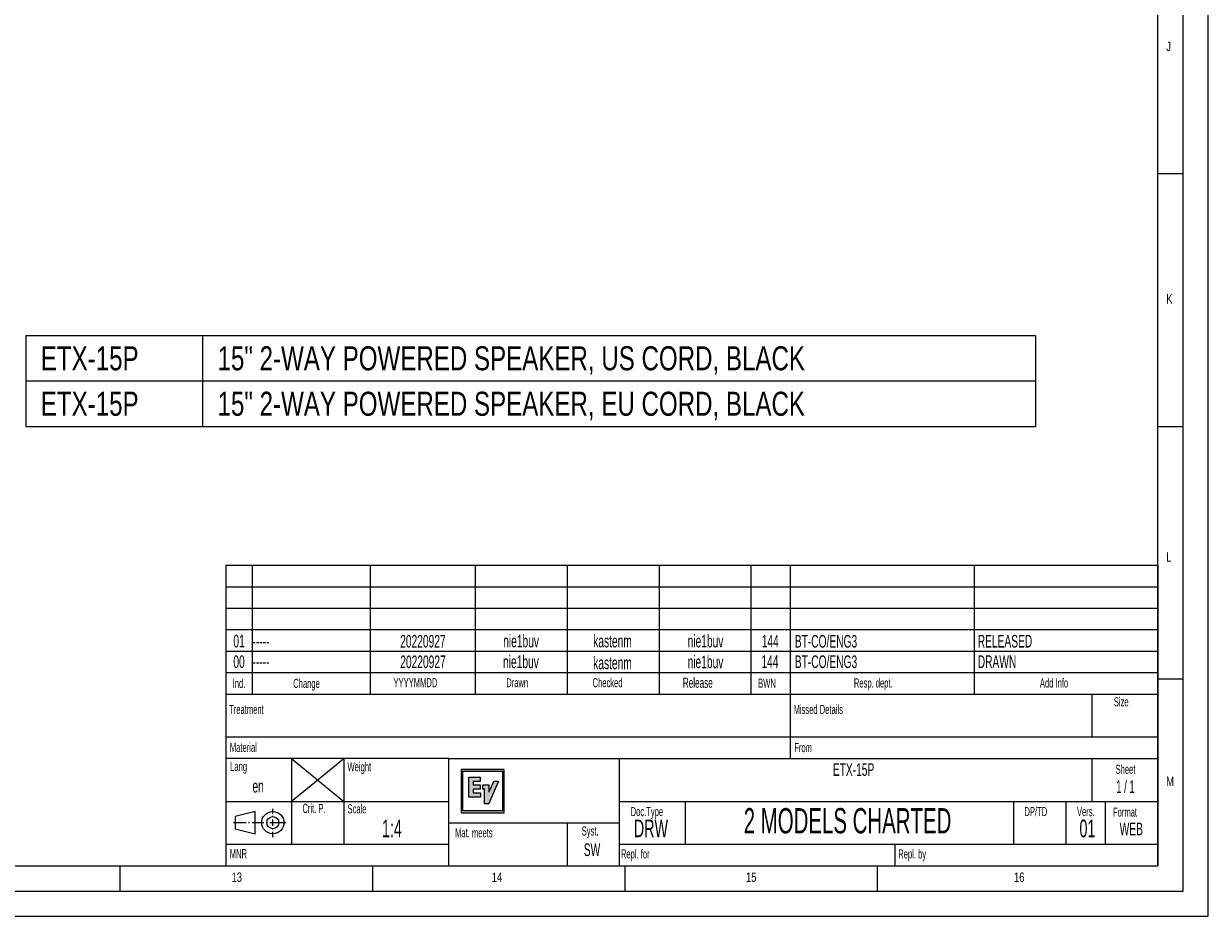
# Model space of a CAD drawing. Header units: millimetres. Extents: x 0 to 841, y 0 to 594.
# Tile 14 of 23: x 606 to 841, y 0 to 177. Entities that reach past the tile are written whole.
import ezdxf

# ---------------------------------------------------------------- set-up
doc = ezdxf.new("R2010")
doc.units = ezdxf.units.MM
doc.layers.add('FORMAT', color=7, linetype='Continuous')
doc.layers.add('SLD-0', color=7, linetype='Continuous')
doc.styles.add('SLDTEXTSTYLE0', font='TXT', dxfattribs={"width": 0.75})
doc.styles.add('SLDTEXTSTYLE1', font='TXT', dxfattribs={"width": 0.605})
doc.styles.add('SLDTEXTSTYLE2', font='TXT', dxfattribs={"width": 0.563})

# ---------------------------------------------------------------- blocks, each defined once
blk = doc.blocks.new('Block2')
at = {"linetype": 'Continuous', "true_color": 0xffffff}
h = blk.add_hatch(color=7, dxfattribs=at)
h.paths.add_polyline_path([(0, 8.56), (0, 0), (8.49, 0), (8.49, 8.56)], flags=0)
h.paths.add_polyline_path([(8.17, 8.26), (8.17, 0.36), (0.28, 0.36), (0.28, 8.26)], flags=0)
for points in [[(1.49, 3.09), (1.49, 3.1), (1.49, 3.1), (1.49, 3.11), (1.48, 3.11), (1.48, 7.01), (1.49, 7.01), (1.49, 7.02), (1.49, 7.02), (1.49, 7.03), (1.5, 7.03), (1.5, 7.03), (1.51, 7.04), (1.52, 7.04), (3.73, 7.04), (3.73, 7.04), (3.74, 7.03), (3.74, 7.03), (3.75, 7.03), (3.75, 7.02), (3.76, 7.02), (3.76, 7.01), (3.76, 7.01), (3.76, 7), (3.76, 6.24), (3.76, 6.23), (3.76, 6.23), (3.75, 6.22), (3.75, 6.22), (3.74, 6.21), (3.74, 6.21), (3.73, 6.21), (3.73, 6.21), (2.39, 6.21), (2.39, 6.21), (2.38, 6.2), (2.37, 6.2), (2.37, 6.2), (2.36, 6.19), (2.36, 6.19), (2.36, 6.18), (2.36, 6.17), (2.36, 5.54), (2.36, 5.54), (2.36, 5.53), (2.36, 5.53), (2.36, 5.53), (2.37, 5.52), (2.37, 5.52), (2.38, 5.51), (2.39, 5.51), (2.39, 5.51), (3.73, 5.51), (3.73, 5.51), (3.74, 5.51), (3.74, 5.51), (3.75, 5.5), (3.75, 5.5), (3.76, 5.49), (3.76, 5.49), (3.76, 5.48), (3.76, 5.48), (3.76, 4.7), (3.76, 4.69), (3.76, 4.69), (3.75, 4.68), (3.75, 4.68), (3.74, 4.67), (3.74, 4.67), (3.73, 4.67), (3.73, 4.67), (2.38, 4.67), (2.38, 4.67), (2.37, 4.66), (2.36, 4.66), (2.36, 4.66), (2.36, 4.65), (2.35, 4.65), (2.35, 4.64), (2.35, 4.63), (2.35, 3.97), (2.35, 3.96), (2.35, 3.96), (2.35, 3.96), (2.36, 3.95), (2.36, 3.95), (2.36, 3.94), (2.37, 3.94), (2.38, 3.94), (2.38, 3.94), (3.73, 3.94), (3.74, 3.94), (3.75, 3.94), (3.75, 3.93), (3.76, 3.93), (3.76, 3.92), (3.76, 3.92), (3.77, 3.91), (3.77, 3.91), (3.77, 3.9), (3.77, 3.11), (3.77, 3.11), (3.76, 3.1), (3.76, 3.09), (3.76, 3.09), (3.75, 3.09), (3.75, 3.08), (3.74, 3.08), (3.73, 3.08), (1.52, 3.08), (1.51, 3.08), (1.5, 3.08), (1.5, 3.09), (1.49, 3.09)], [(7.36, 6.23), (7.36, 6.23), (7.36, 6.22), (7.36, 6.22), (5.48, 1.81), (5.48, 1.8), (5.48, 1.8), (5.47, 1.79), (5.47, 1.79), (5.46, 1.79), (5.45, 1.79), (4.66, 1.79), (4.65, 1.79), (4.64, 1.79), (4.64, 1.79), (4.63, 1.8), (4.63, 1.8), (4.63, 1.81), (4.63, 1.81), (4.63, 1.82), (4.63, 1.82), (4.62, 1.83), (4.62, 1.83), (4.62, 4.65), (4.29, 4.65), (4.29, 4.65), (4.28, 4.66), (4.28, 4.66), (4.27, 4.66), (4.27, 4.67), (4.26, 4.67), (4.26, 4.68), (4.26, 4.69), (4.26, 4.69), (4.26, 4.69), (4.26, 4.7), (4.26, 5.48), (4.26, 5.48), (4.26, 5.49), (4.27, 5.49), (4.27, 5.5), (4.27, 5.5), (4.28, 5.5), (4.29, 5.51), (4.29, 5.51), (5.42, 5.51), (5.42, 5.51), (5.43, 5.5), (5.44, 5.5), (5.44, 5.5), (5.45, 5.49), (5.45, 5.49), (5.45, 5.48), (5.45, 5.48), (5.45, 5.47), (5.45, 5.47), (5.45, 5.46), (5.45, 4.14), (5.45, 4.14), (5.46, 4.13), (5.46, 4.13), (5.46, 4.12), (5.47, 4.12), (5.47, 4.12), (5.48, 4.12), (5.48, 4.12), (5.49, 4.12), (5.5, 4.12), (5.5, 4.12), (5.51, 4.13), (5.51, 4.13), (5.51, 4.14), (6.42, 6.25), (6.42, 6.26), (6.43, 6.26), (6.43, 6.27), (6.44, 6.27), (6.44, 6.27), (6.45, 6.27), (7.33, 6.27), (7.33, 6.27), (7.34, 6.27), (7.34, 6.27), (7.35, 6.27), (7.35, 6.26), (7.36, 6.26), (7.36, 6.25), (7.36, 6.25), (7.36, 6.24), (7.36, 6.24), (7.36, 6.24)]]:
    blk.add_hatch(color=7, dxfattribs=at).paths.add_polyline_path(points, flags=0)
at = {"layer": 'SLD-0', "color": 7, "true_color": 0xffffff}
for p, q in [((8.49, 8.56), (0, 8.56)), ((0, 8.56), (0, 0)), ((0.28, 0.36), (0.28, 8.26)), ((0.28, 8.26), (8.17, 8.26)), ((8.17, 8.26), (8.17, 0.36)), ((8.49, 0), (8.49, 8.56)), ((1.48, 3.11), (1.48, 7.01)), ((1.48, 7.01), (1.49, 7.01)), ((1.49, 7.02), (1.49, 7.03)), ((1.49, 7.03), (1.5, 7.03)), ((1.49, 7.01), (1.49, 7.02)), ((1.49, 7.02), (1.49, 7.02)), ((1.5, 7.03), (1.51, 7.04)), ((1.5, 7.03), (1.5, 7.03)), ((1.51, 7.04), (1.52, 7.04)), ((1.52, 7.04), (3.73, 7.04)), ((2.37, 6.2), (2.36, 6.19)), ((2.36, 6.19), (2.36, 6.19)), ((2.36, 6.19), (2.36, 6.18)), ((2.36, 6.18), (2.36, 6.17)), ((2.36, 6.17), (2.36, 5.54)), ((2.36, 5.54), (2.36, 5.54)), ((2.36, 5.54), (2.36, 5.53)), ((2.36, 5.53), (2.36, 5.53)), ((2.36, 5.53), (2.36, 5.53)), ((2.36, 5.53), (2.37, 5.52)), ((2.38, 6.2), (2.37, 6.2)), ((2.37, 6.2), (2.37, 6.2)), ((2.37, 5.52), (2.37, 5.52)), ((2.37, 5.52), (2.38, 5.51)), ((2.39, 6.21), (2.38, 6.2)), ((2.38, 5.51), (2.39, 5.51)), ((3.73, 6.21), (2.39, 6.21)), ((2.39, 6.21), (2.39, 6.21)), ((2.39, 5.51), (2.39, 5.51)), ((2.39, 5.51), (3.73, 5.51)), ((3.73, 7.04), (3.73, 7.04)), ((3.73, 7.04), (3.74, 7.03)), ((3.74, 6.21), (3.73, 6.21)), ((3.73, 6.21), (3.73, 6.21)), ((3.73, 5.51), (3.73, 5.51)), ((3.73, 5.51), (3.74, 5.51)), ((3.74, 7.03), (3.74, 7.03)), ((3.74, 7.03), (3.75, 7.03)), ((3.75, 6.22), (3.74, 6.21)), ((3.74, 6.21), (3.74, 6.21)), ((3.74, 5.51), (3.74, 5.51)), ((3.74, 5.51), (3.75, 5.5)), ((3.75, 7.03), (3.75, 7.02)), ((3.75, 7.02), (3.76, 7.02)), ((3.76, 6.23), (3.75, 6.22)), ((3.75, 6.22), (3.75, 6.22)), ((3.75, 5.5), (3.75, 5.5)), ((3.75, 5.5), (3.76, 5.49)), ((3.76, 7.02), (3.76, 7.01)), ((3.76, 7.01), (3.76, 7.01)), ((3.76, 7.01), (3.76, 7)), ((3.76, 7), (3.76, 6.24)), ((3.76, 6.24), (3.76, 6.23)), ((3.76, 6.23), (3.76, 6.23)), ((3.76, 5.49), (3.76, 5.49)), ((3.76, 5.49), (3.76, 5.48)), ((3.76, 5.48), (3.76, 5.48)), ((3.76, 5.48), (3.76, 4.7)), ((3.76, 4.7), (3.76, 4.69)), ((4.26, 5.48), (4.26, 5.49)), ((4.26, 5.49), (4.27, 5.49)), ((4.26, 4.7), (4.26, 5.48)), ((4.26, 5.48), (4.26, 5.48)), ((4.26, 4.69), (4.26, 4.7)), ((4.27, 5.49), (4.27, 5.5)), ((4.27, 5.5), (4.27, 5.5)), ((4.27, 5.5), (4.28, 5.5)), ((4.28, 5.5), (4.29, 5.51)), ((4.29, 5.51), (4.29, 5.51)), ((4.29, 5.51), (5.42, 5.51)), ((5.42, 5.51), (5.42, 5.51)), ((5.42, 5.51), (5.43, 5.5)), ((5.43, 5.5), (5.44, 5.5)), ((5.44, 5.5), (5.44, 5.5)), ((5.44, 5.5), (5.45, 5.49)), ((5.45, 5.49), (5.45, 5.49)), ((5.45, 5.49), (5.45, 5.48)), ((5.45, 5.48), (5.45, 5.48)), ((5.45, 5.48), (5.45, 5.47)), ((5.45, 5.47), (5.45, 5.47)), ((5.45, 5.47), (5.45, 5.46)), ((5.45, 5.46), (5.45, 4.14)), ((7.36, 6.22), (5.48, 1.81)), ((5.51, 4.14), (6.42, 6.25)), ((6.42, 6.25), (6.42, 6.26)), ((6.42, 6.26), (6.43, 6.26)), ((6.43, 6.26), (6.43, 6.27)), ((6.43, 6.27), (6.44, 6.27)), ((6.44, 6.27), (6.44, 6.27)), ((6.44, 6.27), (6.45, 6.27)), ((6.45, 6.27), (7.33, 6.27)), ((7.33, 6.27), (7.33, 6.27)), ((7.33, 6.27), (7.34, 6.27)), ((7.34, 6.27), (7.34, 6.27)), ((7.34, 6.27), (7.35, 6.27)), ((7.35, 6.27), (7.35, 6.26)), ((7.35, 6.26), (7.36, 6.26)), ((7.36, 6.26), (7.36, 6.25)), ((7.36, 6.25), (7.36, 6.25)), ((7.36, 6.25), (7.36, 6.24)), ((7.36, 6.24), (7.36, 6.24)), ((7.36, 6.24), (7.36, 6.24)), ((7.36, 6.24), (7.36, 6.23)), ((7.36, 6.23), (7.36, 6.22)), ((7.36, 6.23), (7.36, 6.23)), ((7.36, 6.22), (7.36, 6.22)), ((1.49, 3.11), (1.48, 3.11)), ((1.49, 3.1), (1.49, 3.11)), ((1.49, 3.1), (1.49, 3.1)), ((1.49, 3.09), (1.49, 3.1)), ((1.5, 3.09), (1.49, 3.09)), ((1.49, 3.09), (1.49, 3.09)), ((1.5, 3.08), (1.5, 3.09)), ((1.51, 3.08), (1.5, 3.08)), ((1.52, 3.08), (1.51, 3.08)), ((3.73, 3.08), (1.52, 3.08)), ((2.36, 4.65), (2.35, 4.65)), ((2.35, 4.65), (2.35, 4.64)), ((2.35, 4.64), (2.35, 4.63)), ((2.35, 4.63), (2.35, 3.97)), ((2.35, 3.97), (2.35, 3.96)), ((2.35, 3.96), (2.35, 3.96)), ((2.35, 3.96), (2.35, 3.96)), ((2.35, 3.96), (2.36, 3.95)), ((2.37, 4.66), (2.36, 4.66)), ((2.36, 4.66), (2.36, 4.66)), ((2.36, 4.66), (2.36, 4.65)), ((2.36, 3.95), (2.36, 3.95)), ((2.36, 3.95), (2.36, 3.94)), ((2.36, 3.94), (2.37, 3.94)), ((2.38, 4.67), (2.37, 4.66)), ((2.37, 3.94), (2.38, 3.94)), ((3.73, 4.67), (2.38, 4.67)), ((2.38, 4.67), (2.38, 4.67)), ((2.38, 3.94), (2.38, 3.94)), ((2.38, 3.94), (3.73, 3.94)), ((3.74, 4.67), (3.73, 4.67)), ((3.73, 4.67), (3.73, 4.67)), ((3.73, 3.94), (3.74, 3.94)), ((3.74, 3.08), (3.73, 3.08)), ((3.75, 4.68), (3.74, 4.67)), ((3.74, 4.67), (3.74, 4.67)), ((3.74, 3.94), (3.75, 3.94)), ((3.75, 3.08), (3.74, 3.08)), ((3.76, 4.69), (3.75, 4.68)), ((3.75, 4.68), (3.75, 4.68)), ((3.75, 3.94), (3.75, 3.93)), ((3.75, 3.93), (3.76, 3.93)), ((3.76, 3.09), (3.75, 3.09)), ((3.75, 3.09), (3.75, 3.08)), ((3.76, 4.69), (3.76, 4.69)), ((3.76, 3.93), (3.76, 3.92)), ((3.76, 3.92), (3.76, 3.92)), ((3.76, 3.92), (3.77, 3.91)), ((3.77, 3.11), (3.76, 3.1)), ((3.76, 3.1), (3.76, 3.09)), ((3.76, 3.09), (3.76, 3.09)), ((3.77, 3.91), (3.77, 3.91)), ((3.77, 3.91), (3.77, 3.9)), ((3.77, 3.9), (3.77, 3.11)), ((3.77, 3.11), (3.77, 3.11)), ((4.26, 4.68), (4.26, 4.69)), ((4.26, 4.69), (4.26, 4.69)), ((4.26, 4.69), (4.26, 4.69)), ((4.26, 4.67), (4.26, 4.68)), ((4.27, 4.67), (4.26, 4.67)), ((4.27, 4.66), (4.27, 4.67)), ((4.28, 4.66), (4.27, 4.66)), ((4.29, 4.65), (4.28, 4.66)), ((4.28, 4.66), (4.28, 4.66)), ((4.62, 4.65), (4.29, 4.65)), ((4.29, 4.65), (4.29, 4.65)), ((4.62, 1.83), (4.62, 4.65)), ((5.45, 4.14), (5.45, 4.14)), ((5.45, 4.14), (5.46, 4.13)), ((5.46, 4.13), (5.46, 4.13)), ((5.46, 4.13), (5.46, 4.12)), ((5.46, 4.12), (5.47, 4.12)), ((5.47, 4.12), (5.47, 4.12)), ((5.47, 4.12), (5.48, 4.12)), ((5.48, 4.12), (5.48, 4.12)), ((5.48, 4.12), (5.49, 4.12)), ((5.49, 4.12), (5.5, 4.12)), ((5.5, 4.12), (5.51, 4.13)), ((5.5, 4.12), (5.5, 4.12)), ((5.51, 4.13), (5.51, 4.14)), ((5.51, 4.13), (5.51, 4.13)), ((0, 0), (8.49, 0)), ((8.17, 0.36), (0.28, 0.36)), ((4.63, 1.82), (4.62, 1.83)), ((4.62, 1.83), (4.62, 1.83)), ((4.63, 1.81), (4.63, 1.82)), ((4.63, 1.82), (4.63, 1.82)), ((4.63, 1.8), (4.63, 1.81)), ((4.63, 1.81), (4.63, 1.81)), ((4.64, 1.79), (4.63, 1.8)), ((4.63, 1.8), (4.63, 1.8)), ((4.65, 1.79), (4.64, 1.79)), ((4.64, 1.79), (4.64, 1.79)), ((4.66, 1.79), (4.65, 1.79)), ((5.45, 1.79), (4.66, 1.79)), ((5.46, 1.79), (5.45, 1.79)), ((5.47, 1.79), (5.46, 1.79)), ((5.48, 1.8), (5.47, 1.79)), ((5.47, 1.79), (5.47, 1.79)), ((5.48, 1.81), (5.48, 1.8)), ((5.48, 1.8), (5.48, 1.8))]:
    blk.add_line(p, q, dxfattribs=at)
blk = doc.blocks.new('SW_TABLEANNOTATION_0')
at = {"layer": 'SLD-0', "color": 0}
for p, q in [((0, 0), (0, -9)), ((0, 0), (35, 0)), ((35, 0), (35, -9)), ((35, 0), (200, 0)), ((200, 0), (200, -9)), ((0, -9), (0, -18)), ((0, -9), (35, -9)), ((35, -9), (35, -18)), ((35, -9), (200, -9)), ((200, -9), (200, -18)), ((0, -18), (35, -18)), ((35, -18), (200, -18))]:
    blk.add_line(p, q, dxfattribs=at)
at = {"layer": 'SLD-0', "color": 0, "attachment_point": 1, "style": 'SLDTEXTSTYLE0'}
for s, insert, char_height in [('ETX-15P', (3, -2.13), 4.762), ('15" 2-WAY POWERED SPEAKER, US CORD, BLACK', (38, -2.13), 4.7625), ('ETX-15P', (3, -11.13), 4.762), ('15" 2-WAY POWERED SPEAKER, EU CORD, BLACK', (38, -11.13), 4.7625)]:
    blk.add_mtext(s, dxfattribs=dict(at, insert=insert, char_height=char_height))

msp = doc.modelspace()

# ---------------------------------------------------------------- linework, layer by layer
at = {"color": 7, "linetype": 'Continuous', "lineweight": 18}
for p, q in [((841.000004, 0.00001), (841.000004, 594.00001)), ((0.000004, 0.00001), (841.000004, 0.00001))]:
    msp.add_line(p, q, dxfattribs=at)
at = {"layer": 'FORMAT'}
for p, q in [((836.000004, 5.00001), (836.000004, 589.00001)), ((831.000004, 10.00001), (831.000004, 584.00001)), ((836, 147), (831, 147)), ((831, 97), (836, 97)), ((646.400004, 69.50001), (646.400004, 14.25001)), ((646.400004, 69.50001), (831.000004, 69.50001)), ((646.400004, 69.50001), (831.000004, 69.50001)), ((646.400004, 69.50001), (831.000004, 69.50001)), ((651.600004, 69.50001), (651.600004, 44.00001)), ((675.000004, 69.50001), (675.000004, 44.00001)), ((695.800004, 69.50001), (695.800004, 44.00001)), ((714.000004, 69.50001), (714.000004, 44.00001)), ((732.200004, 69.50001), (732.200004, 44.00001)), ((758.200004, 69.50001), (758.200004, 44.00001)), ((794.600004, 69.50001), (794.600004, 44.00001)), ((831.000004, 69.50001), (831.000004, 10.00001)), ((646.400004, 65.25001), (831.000004, 65.25001)), ((646.400004, 65.25001), (831.000004, 65.25001)), ((758.200004, 65.25001), (758.200004, 44.00001)), ((646.400004, 61.00001), (831.000004, 61.00001)), ((646.400004, 56.75001), (831.000004, 56.75001)), ((646.400004, 52.50001), (831.000004, 52.50001)), ((646.400004, 48.25001), (831.000004, 48.25001)), ((831, 47), (836, 47)), ((646.400004, 44.00001), (831.000004, 44.00001)), ((758.200004, 44.00001), (758.200004, 31.25001)), ((646.400004, 35.50001), (831.000004, 35.50001)), ((690.600004, 31.25001), (646.400004, 31.25001)), ((659.400004, 31.25001), (659.400004, 14.25001)), ((669.800004, 31.25001), (669.800004, 14.25001)), ((690.600004, 18.50001), (690.600004, 31.25001)), ((690.600004, 31.25001), (724.400004, 31.25001)), ((724.400004, 18.50001), (724.400004, 31.25001)), ((724.400004, 31.25001), (831.000004, 31.25001)), ((818.000004, 22.75001), (818.000004, 31.25001)), ((646.400004, 22.75001), (690.600004, 22.75001)), ((655.718141, 20.36832), (655.718141, 21.29632)), ((724.400004, 22.75001), (831.000004, 22.75001)), ((737.400004, 22.75001), (737.400004, 14.25001)), ((802.400004, 22.75001), (802.400004, 14.25001)), ((812.800004, 22.75001), (812.800004, 14.25001)), ((820.600004, 22.75001), (820.600004, 14.25001)), ((652.238141, 20.74432), (648.238141, 19.74432)), ((648.238141, 19.74432), (648.238141, 17.34432)), ((652.238141, 16.34432), (652.238141, 20.74432)), ((655.718141, 19.64832), (655.718141, 19.88832)), ((655.718141, 17.91232), (655.718141, 19.16832)), ((647.901895, 18.54432), (650.398141, 18.54432)), ((648.238141, 17.34432), (652.238141, 16.34432)), ((650.878141, 18.54432), (651.118141, 18.54432)), ((651.598141, 18.54432), (653.934141, 18.54432)), ((654.414141, 18.54432), (654.654141, 18.54432)), ((655.134141, 18.54432), (658.301895, 18.54432)), ((655.718141, 17.19232), (655.718141, 17.43232)), ((655.718141, 15.69632), (655.718141, 16.71232)), ((690.600004, 10.00001), (690.600004, 18.50001)), ((690.600004, 18.50001), (724.400004, 18.50001)), ((714.000004, 18.50001), (714.000004, 10.00001)), ((724.400004, 10.00001), (724.400004, 18.50001)), ((646.400004, 14.25001), (646.400004, 10.00001)), ((646.400004, 14.25001), (690.600004, 14.25001)), ((724.400004, 14.25001), (831.000004, 14.25001)), ((779.000004, 10.00001), (779.000004, 14.25001)), ((20.000004, 10.00001), (831.000004, 10.00001)), ((625.500004, 5.00001), (625.500004, 10.00001)), ((646.400004, 10.00001), (831.000004, 10.00001)), ((675.500004, 5.00001), (675.500004, 10.00001)), ((725.500004, 5.00001), (725.500004, 10.00001)), ((775.500004, 5.00001), (775.500004, 10.00001)), ((15.000004, 5.00001), (836.000004, 5.00001))]:
    msp.add_line(p, q, dxfattribs=at)
at = {"layer": 'FORMAT', "lineweight": 18}
for p, q in [((750.400004, 69.50001), (750.400004, 44.00001)), ((818.000004, 35.50001), (818.000004, 44.00001)), ((659.315259, 22.75001), (669.800004, 31.25001)), ((659.400004, 31.25001), (669.800004, 22.75001))]:
    msp.add_line(p, q, dxfattribs=at)
at = {"layer": 'FORMAT', "color": 7}
for p, q in [((655.718141, 20.36832), (655.718141, 21.29632)), ((652.238141, 20.74432), (648.238141, 19.74432)), ((648.238141, 19.74432), (648.238141, 17.34432)), ((652.238141, 16.34432), (652.238141, 20.74432)), ((655.718141, 19.64832), (655.718141, 19.88832)), ((655.718141, 17.91232), (655.718141, 19.16832)), ((647.901895, 18.54432), (650.398141, 18.54432)), ((648.238141, 17.34432), (652.238141, 16.34432)), ((650.878141, 18.54432), (651.118141, 18.54432)), ((651.598141, 18.54432), (653.934141, 18.54432)), ((654.414141, 18.54432), (654.654141, 18.54432)), ((655.134141, 18.54432), (658.301895, 18.54432)), ((655.718141, 17.19232), (655.718141, 17.43232)), ((655.718141, 15.69632), (655.718141, 16.71232))]:
    msp.add_line(p, q, dxfattribs=at)
for radius in [2.2, 1.2]:
    msp.add_circle((655.718141, 18.54432), radius, dxfattribs=at)
at = {"layer": 'FORMAT'}
for radius in [2.2, 1.2]:
    msp.add_circle((655.718141, 18.54432), radius, dxfattribs=at)

# ---------------------------------------------------------------- block references
at = {"color": 7, "linetype": 'Continuous'}
msp.add_blockref('Block2', (693.042589, 20.504688), dxfattribs=at)
at = {"layer": 'SLD-0'}
msp.add_blockref('SW_TABLEANNOTATION_0', (606.757768, 114.982451), dxfattribs=at)

# ---------------------------------------------------------------- texts
at = {"layer": 'FORMAT'}
for s, insert, char_height, attachment_point, style in [('J', (832.666652, 173.168024), 1.852083, 1, 'SLDTEXTSTYLE0'), ('K', (832.666652, 123.168024), 1.852083, 1, 'SLDTEXTSTYLE0'), ('L', (832.666652, 72.065467), 1.852083, 1, 'SLDTEXTSTYLE0'), ('01', (649.016427, 55.722902), 2.5, 2, 'SLDTEXTSTYLE1'), ('-----', (651.682407, 55.722902), 2.5, 1, 'SLDTEXTSTYLE1'), ('20220927', (685.436759, 55.699697), 2.5, 2, 'SLDTEXTSTYLE1'), ('nie1buv', (704.885687, 55.742602), 2.5, 2, 'SLDTEXTSTYLE1'), ('kastenm', (722.992547, 55.733625), 2.5, 2, 'SLDTEXTSTYLE1'), ('nie1buv', (741.40856, 55.730761), 2.5, 2, 'SLDTEXTSTYLE1'), ('144', (754.237084, 55.718428), 2.5, 2, 'SLDTEXTSTYLE1'), ('BT-CO/ENG3', (759.093886, 55.688725), 2.5, 1, 'SLDTEXTSTYLE1'), ('RELEASED', (795.330257, 55.711933), 2.5, 1, 'SLDTEXTSTYLE1'), ('00', (649.016427, 51.659683), 2.5, 2, 'SLDTEXTSTYLE1'), ('20220927', (685.451369, 51.632377), 2.5, 2, 'SLDTEXTSTYLE1'), ('nie1buv', (704.857914, 51.633034), 2.5, 2, 'SLDTEXTSTYLE1'), ('kastenm', (722.991505, 51.416095), 2.5, 2, 'SLDTEXTSTYLE1'), ('nie1buv', (741.401402, 51.615594), 2.5, 2, 'SLDTEXTSTYLE1'), ('144', (754.172693, 51.671063), 2.5, 2, 'SLDTEXTSTYLE1'), ('BT-CO/ENG3', (759.100773, 51.64782), 2.5, 1, 'SLDTEXTSTYLE1'), ('DRAWN', (795.330257, 51.658704), 2.5, 1, 'SLDTEXTSTYLE1'), ('-----', (651.682407, 51.659683), 2.5, 1, 'SLDTEXTSTYLE1'), ('Ind.', (649.010233, 47.016592), 1.8, 2, 'SLDTEXTSTYLE1'), ('Change', (659.756361, 47.016592), 1.8, 1, 'SLDTEXTSTYLE1'), ('YYYYMMDD', (679.613034, 47.148371), 1.8, 1, 'SLDTEXTSTYLE1'), ('Drawn', (701.940831, 47.148371), 1.8, 1, 'SLDTEXTSTYLE1'), ('Checked', (719.04147, 47.148371), 1.8, 1, 'SLDTEXTSTYLE1'), ('Release', (736.918277, 47.238217), 2, 1, 'SLDTEXTSTYLE1'), ('BWN', (751.836177, 47.038181), 1.8, 1, 'SLDTEXTSTYLE1'), ('Resp. dept.', (770.794818, 47.09218), 1.8, 1, 'SLDTEXTSTYLE1'), ('Add Info', (807.64114, 47.09218), 1.8, 1, 'SLDTEXTSTYLE1'), ('Size', (822.290998, 43.364301), 1.8, 1, 'SLDTEXTSTYLE1'), ('Treatment', (647.054143, 41.856554), 1.8, 1, 'SLDTEXTSTYLE1'), ('Missed Details', (758.854143, 41.856554), 1.8, 1, 'SLDTEXTSTYLE1'), ('Material', (647.191079, 34.344155), 1.8, 1, 'SLDTEXTSTYLE1'), ('From', (758.991079, 34.294979), 1.8, 1, 'SLDTEXTSTYLE1'), ('Lang', (647.259119, 30.587436), 1.8, 1, 'SLDTEXTSTYLE1'), ('Weight', (670.503742, 30.497715), 1.8, 1, 'SLDTEXTSTYLE1'), ('ETX-15P', (770.734987, 30.300461), 2.5, 2, 'SLDTEXTSTYLE1'), ('Sheet', (824.598581, 30.014879), 1.8, 2, 'SLDTEXTSTYLE1'), ('en', (652.79583, 27.01246), 2.5, 2, 'SLDTEXTSTYLE1'), ('1 / 1', (824.588787, 26.929719), 2.5, 2, 'SLDTEXTSTYLE2'), ('M', (832.666652, 27.653268), 1.852083, 1, 'SLDTEXTSTYLE0'), ('Crit. P.', (661.578638, 22.258758), 1.8, 1, 'SLDTEXTSTYLE1'), ('Scale', (670.503742, 22.174478), 1.8, 1, 'SLDTEXTSTYLE1'), ('Doc.Type', (726.585513, 21.625571), 1.8, 1, 'SLDTEXTSTYLE1'), ('2 MODELS CHARTED', (769.544167, 21.416215), 5, 2, 'SLDTEXTSTYLE1'), ('DP/TD', (804.585513, 21.625571), 1.8, 1, 'SLDTEXTSTYLE1'), ('Vers.', (814.985513, 21.625571), 1.8, 1, 'SLDTEXTSTYLE1'), ('Format', (822.119126, 21.532246), 1.8, 1, 'SLDTEXTSTYLE1'), ('1:4', (679.295717, 19.120597), 3.5, 2, 'SLDTEXTSTYLE1'), ('DRW', (730.605385, 19.154291), 3.5, 2, 'SLDTEXTSTYLE1'), ('01', (817.059302, 19.136144), 3.5, 2, 'SLDTEXTSTYLE1'), ('Mat. meets', (691.811422, 17.435399), 1.8, 1, 'SLDTEXTSTYLE1'), ('Syst.', (716.889893, 17.793586), 1.8, 1, 'SLDTEXTSTYLE1'), ('WEB', (825.746588, 18.533523), 2.5, 2, 'SLDTEXTSTYLE1'), ('SW', (718.931547, 14.429106), 2.5, 2, 'SLDTEXTSTYLE1'), ('MNR', (647.171241, 13.295219), 1.8, 1, 'SLDTEXTSTYLE1'), ('Repl. for', (724.653052, 13.24392), 1.8, 1, 'SLDTEXTSTYLE1'), ('Repl. by', (779.589196, 13.24392), 1.8, 1, 'SLDTEXTSTYLE1'), ('13', (647.546547, 8.668031), 1.8520833, 1, 'SLDTEXTSTYLE0'), ('14', (699.075947, 8.668031), 1.8520833, 1, 'SLDTEXTSTYLE0'), ('15', (749.434224, 8.668031), 1.8520833, 1, 'SLDTEXTSTYLE0'), ('16', (802.525121, 8.668031), 1.8520833, 1, 'SLDTEXTSTYLE0')]:
    msp.add_mtext(s, dxfattribs=dict(at, insert=insert, char_height=char_height, attachment_point=attachment_point, style=style))

doc.saveas('drawing.dxf')
